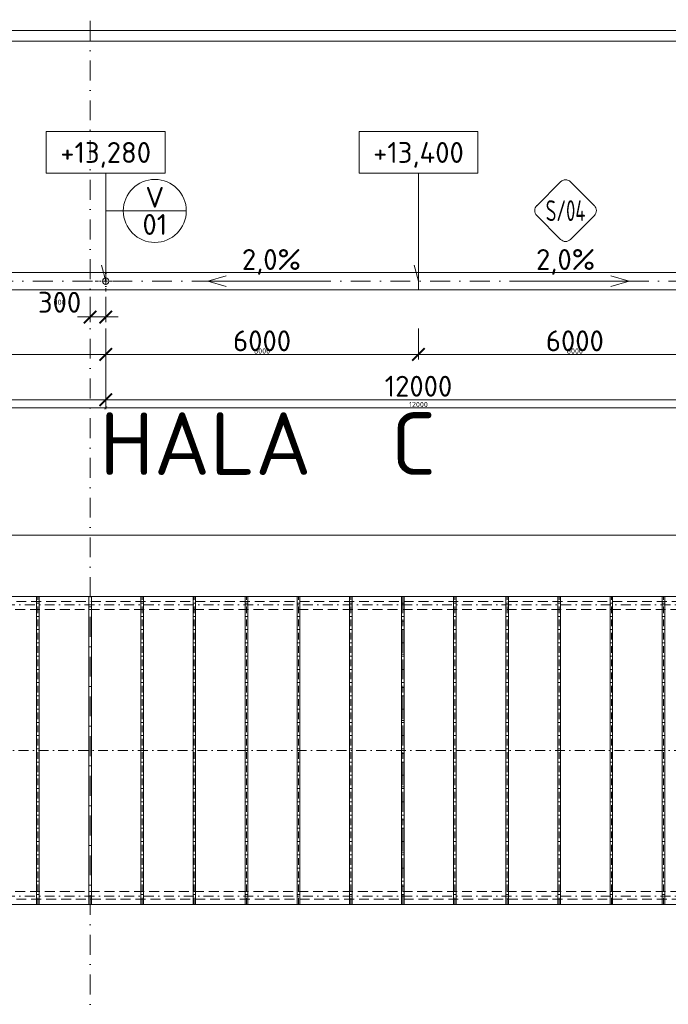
# Model space of a CAD drawing. Header units: millimetres. Extents: x -725694 to 5289369, y -1488057 to 2187451.
# Tile 222 of 256: x 113200 to 125642, y 199431 to 218314. Entities that reach past the tile are written whole.
import ezdxf
from ezdxf.enums import TextEntityAlignment as Align

# ---------------------------------------------------------------- set-up
doc = ezdxf.new("R2010")
doc.units = ezdxf.units.MM
for name, pattern in [('CENTERX2', [101.6, 63.5, -12.7, 12.7, -12.7]), ('DASHDOT', [25.4, 12.7, -6.35, 0, -6.35]), ('ČÁRKOVANÁ', [19.05, 12.7, -6.35])]:
    doc.linetypes.add(name, pattern=pattern)
doc.layers.get('Defpoints').update_dxf_attribs({"color": 8})
for name, color, linetype, lineweight in [('A99_N_kce-pohl', 1, 'Continuous', 9), ('A99_N_koty-200', 5, 'Continuous', 5), ('A99_N_koty-200 @ 200', 5, 'Continuous', 5), ('A99_N_koty-200 @ 50 (2)', 5, 'Continuous', 5), ('A99_N_koty-vysk', 160, 'Continuous', 5), ('A99_N_txt-popis-200', 240, 'Continuous', 5), ('A99_N_znaceni 200', 5, 'Continuous', 5), ('A99_S_osy', 1, 'CENTERX2', 5)]:
    doc.layers.add(name, color=color, linetype=linetype, lineweight=lineweight)
doc.styles.add('A99_kota', font='isocpeur.ttf', dxfattribs={"height": 2})
doc.styles.add('A99_popis', font='isocpeur.ttf')
doc.styles.add('ad_popis 100', font='isocpeur.ttf', dxfattribs={"height": 200})
doc.dimstyles.new('A99_kota_200 new', dxfattribs={"dimscale": 200, "dimtxt": 2, "dimasz": 1.2, "dimexe": 0.5, "dimexo": 1.5, "dimgap": 0.3, "dimtad": 1, "dimdec": 0, "dimzin": 3, "dimdsep": 46, "dimtxsty": 'A99_kota', "dimblk": 'ARCHTICK', "dimcen": 2.5, "dimazin": 2, "dimtfac": 0.75, "dimtdec": 0, "dimtmove": 2, "dimatfit": 0, "dimfxl": 0, "dimtolj": 1, "dimtzin": 0, "dimlwd": 5, "dimlwe": 5, "dimarcsym": 0})

# ---------------------------------------------------------------- blocks, each defined once
blk = doc.blocks.new('_ArchTick')
at = {"color": 0, "linetype": 'ByBlock', "const_width": 0.15}
blk.add_lwpolyline([(-0.5, -0.5), (0.5, 0.5)], dxfattribs=at)
blk = doc.blocks.new('*D4623')
at = {"layer": 'A99_N_koty-200', "color": 0, "linetype": 'Continuous', "lineweight": 5, "transparency": 16777216}
for p, q in [((5860, 218105), (5860, 218205)), ((5860, 218105), (138440, 218105)), ((138440, 218105), (138440, 218205))]:
    blk.add_line(p, q, dxfattribs=at)
at = {"layer": 'Defpoints', "color": 0, "linetype": 'Continuous', "lineweight": 0, "transparency": 16777216}
for p in [(138440, 218105), (138440, 218105), (5860, 217900)]:
    blk.add_point(p, dxfattribs=at)
at = {"layer": 'A99_N_koty-200', "color": 0, "linetype": 'Continuous', "lineweight": 5, "transparency": 16777216, "xscale": 240, "yscale": 240, "zscale": 240, "rotation": 180}
blk.add_blockref('_ArchTick', (5860, 218105), dxfattribs=at)
at = {"layer": 'A99_N_koty-200', "color": 0, "linetype": 'Continuous', "lineweight": 5, "transparency": 16777216, "xscale": 240, "yscale": 240, "zscale": 240}
blk.add_blockref('_ArchTick', (138440, 218105), dxfattribs=at)
at = {"layer": 'A99_N_koty-200', "color": 0, "linetype": 'Continuous', "transparency": 16777216, "insert": (76950, 218405), "char_height": 400, "attachment_point": 5, "style": 'A99_kota'}
blk.add_mtext('\\A1;132580', dxfattribs=at)
blk = doc.blocks.new('*D4624')
at = {"layer": 'A99_N_koty-200', "color": 0, "linetype": 'Continuous', "lineweight": 5, "transparency": 16777216}
for p, q in [((5860, 217900), (5860, 217925)), ((138440, 218030), (138440, 217875)), ((5860, 217900), (138440, 217900))]:
    blk.add_line(p, q, dxfattribs=at)
at = {"layer": 'Defpoints', "color": 0, "linetype": 'Continuous', "lineweight": 0, "transparency": 16777216}
for p in [(138440, 218105), (5860, 217900), (138440, 217900)]:
    blk.add_point(p, dxfattribs=at)
at = {"layer": 'A99_N_koty-200', "color": 0, "linetype": 'Continuous', "lineweight": 5, "transparency": 16777216, "xscale": 60, "yscale": 60, "zscale": 60, "rotation": 180}
blk.add_blockref('_ArchTick', (5860, 217900), dxfattribs=at)
at = {"layer": 'A99_N_koty-200', "color": 0, "linetype": 'Continuous', "lineweight": 5, "transparency": 16777216, "xscale": 60, "yscale": 60, "zscale": 60}
blk.add_blockref('_ArchTick', (138440, 217900), dxfattribs=at)
at = {"layer": 'A99_N_koty-200', "color": 0, "linetype": 'Continuous', "transparency": 16777216, "insert": (72150, 217965), "char_height": 100, "attachment_point": 5, "style": 'A99_kota'}
blk.add_mtext('\\A1;132580', dxfattribs=at)
blk = doc.blocks.new('*D5149')
at = {"layer": 'A99_N_koty-200', "color": 0, "linetype": 'Continuous', "lineweight": 5, "transparency": 16777216}
for p, q in [((114550, 213000), (114550, 212512.5)), ((114850, 213000), (114850, 212512.5)), ((114550, 212612.5), (114310, 212612.5)), ((114550, 212612.5), (114850, 212612.5)), ((114850, 212612.5), (115090, 212612.5))]:
    blk.add_line(p, q, dxfattribs=at)
at = {"layer": 'Defpoints', "color": 0, "linetype": 'Continuous', "lineweight": 0, "transparency": 16777216}
for p in [(114550, 213300), (114850, 213300), (114850, 212612.5)]:
    blk.add_point(p, dxfattribs=at)
at = {"layer": 'A99_N_koty-200', "color": 0, "linetype": 'Continuous', "lineweight": 5, "transparency": 16777216, "xscale": 240, "yscale": 240, "zscale": 240}
blk.add_blockref('_ArchTick', (114550, 212612.5), dxfattribs=at)
at = {"layer": 'A99_N_koty-200', "color": 0, "linetype": 'Continuous', "lineweight": 5, "transparency": 16777216, "xscale": 240, "yscale": 240, "zscale": 240, "rotation": 180}
blk.add_blockref('_ArchTick', (114850, 212612.5), dxfattribs=at)
at = {"layer": 'A99_N_koty-200', "color": 0, "linetype": 'Continuous', "transparency": 16777216, "insert": (113965, 212895), "char_height": 400, "attachment_point": 5, "style": 'A99_kota'}
blk.add_mtext('\\A1;300', dxfattribs=at)
blk = doc.blocks.new('*D5150')
at = {"layer": 'A99_N_koty-200', "color": 0, "linetype": 'Continuous', "lineweight": 5, "transparency": 16777216}
for p, q in [((114550, 212812.5), (114550, 212587.5)), ((114850, 212812.5), (114850, 212587.5)), ((114550, 212612.5), (114490, 212612.5)), ((114550, 212612.5), (114850, 212612.5)), ((114850, 212612.5), (114910, 212612.5))]:
    blk.add_line(p, q, dxfattribs=at)
at = {"layer": 'Defpoints', "color": 0, "linetype": 'Continuous', "lineweight": 0, "transparency": 16777216}
for p in [(114550, 213300), (114850, 213300), (114850, 212612.5)]:
    blk.add_point(p, dxfattribs=at)
at = {"layer": 'A99_N_koty-200', "color": 0, "linetype": 'Continuous', "lineweight": 5, "transparency": 16777216, "xscale": 60, "yscale": 60, "zscale": 60}
blk.add_blockref('_ArchTick', (114550, 212612.5), dxfattribs=at)
at = {"layer": 'A99_N_koty-200', "color": 0, "linetype": 'Continuous', "lineweight": 5, "transparency": 16777216, "xscale": 60, "yscale": 60, "zscale": 60, "rotation": 180}
blk.add_blockref('_ArchTick', (114850, 212612.5), dxfattribs=at)
at = {"layer": 'A99_N_koty-200', "color": 0, "linetype": 'Continuous', "transparency": 16777216, "insert": (113965, 212895), "char_height": 100, "attachment_point": 5, "style": 'A99_kota'}
blk.add_mtext('\\A1;300', dxfattribs=at)
blk = doc.blocks.new('*D5155')
at = {"layer": 'A99_N_koty-200', "color": 0, "linetype": 'Continuous', "lineweight": 5, "transparency": 16777216}
for p, q in [((102850, 211825), (102850, 210925)), ((114850, 211825), (114850, 210925)), ((102850, 211025), (114850, 211025))]:
    blk.add_line(p, q, dxfattribs=at)
at = {"layer": 'Defpoints', "color": 0, "linetype": 'Continuous', "lineweight": 0, "transparency": 16777216}
for p in [(102850, 213300), (114850, 213300), (114850, 211025)]:
    blk.add_point(p, dxfattribs=at)
at = {"layer": 'A99_N_koty-200', "color": 0, "linetype": 'Continuous', "lineweight": 5, "transparency": 16777216, "xscale": 240, "yscale": 240, "zscale": 240, "rotation": 180}
blk.add_blockref('_ArchTick', (102850, 211025), dxfattribs=at)
at = {"layer": 'A99_N_koty-200', "color": 0, "linetype": 'Continuous', "lineweight": 5, "transparency": 16777216, "xscale": 240, "yscale": 240, "zscale": 240}
blk.add_blockref('_ArchTick', (114850, 211025), dxfattribs=at)
at = {"layer": 'A99_N_koty-200', "color": 0, "linetype": 'Continuous', "transparency": 16777216, "insert": (108850, 211285), "char_height": 400, "attachment_point": 5, "style": 'A99_kota'}
blk.add_mtext('\\A1;12000', dxfattribs=at)
blk = doc.blocks.new('*D5156')
at = {"layer": 'A99_N_koty-200', "color": 0, "linetype": 'Continuous', "lineweight": 5, "transparency": 16777216}
for p, q in [((102850, 211070), (102850, 210845)), ((114850, 211070), (114850, 210845)), ((102850, 210870), (114850, 210870))]:
    blk.add_line(p, q, dxfattribs=at)
at = {"layer": 'Defpoints', "color": 0, "linetype": 'Continuous', "lineweight": 0, "transparency": 16777216}
for p in [(102850, 213300), (114850, 213300), (114850, 210870)]:
    blk.add_point(p, dxfattribs=at)
at = {"layer": 'A99_N_koty-200', "color": 0, "linetype": 'Continuous', "lineweight": 5, "transparency": 16777216, "xscale": 60, "yscale": 60, "zscale": 60, "rotation": 180}
blk.add_blockref('_ArchTick', (102850, 210870), dxfattribs=at)
at = {"layer": 'A99_N_koty-200', "color": 0, "linetype": 'Continuous', "lineweight": 5, "transparency": 16777216, "xscale": 60, "yscale": 60, "zscale": 60}
blk.add_blockref('_ArchTick', (114850, 210870), dxfattribs=at)
at = {"layer": 'A99_N_koty-200', "color": 0, "linetype": 'Continuous', "transparency": 16777216, "insert": (108850, 210935), "char_height": 100, "attachment_point": 5, "style": 'A99_kota'}
blk.add_mtext('\\A1;12000', dxfattribs=at)
blk = doc.blocks.new('*D5161')
at = {"layer": 'A99_N_koty-200', "color": 0, "linetype": 'Continuous', "lineweight": 5, "transparency": 16777216}
for p, q in [((108850, 212390), (108850, 211795)), ((114850, 212390), (114850, 211795)), ((114850, 211895), (108850, 211895))]:
    blk.add_line(p, q, dxfattribs=at)
at = {"layer": 'Defpoints', "color": 0, "linetype": 'Continuous', "lineweight": 0, "transparency": 16777216}
for p in [(108850, 212690), (114850, 212690), (108850, 211895)]:
    blk.add_point(p, dxfattribs=at)
at = {"layer": 'A99_N_koty-200', "color": 0, "linetype": 'Continuous', "lineweight": 5, "transparency": 16777216, "xscale": 240, "yscale": 240, "zscale": 240, "rotation": 180}
blk.add_blockref('_ArchTick', (108850, 211895), dxfattribs=at)
at = {"layer": 'A99_N_koty-200', "color": 0, "linetype": 'Continuous', "lineweight": 5, "transparency": 16777216, "xscale": 240, "yscale": 240, "zscale": 240}
blk.add_blockref('_ArchTick', (114850, 211895), dxfattribs=at)
at = {"layer": 'A99_N_koty-200', "color": 0, "linetype": 'Continuous', "transparency": 16777216, "insert": (111850, 212155), "char_height": 400, "attachment_point": 5, "style": 'A99_kota'}
blk.add_mtext('\\A1;6000', dxfattribs=at)
blk = doc.blocks.new('*D5162')
at = {"layer": 'A99_N_koty-200', "color": 0, "linetype": 'Continuous', "lineweight": 5, "transparency": 16777216}
for p, q in [((108850, 212095), (108850, 211870)), ((114850, 212095), (114850, 211870)), ((114850, 211895), (108850, 211895))]:
    blk.add_line(p, q, dxfattribs=at)
at = {"layer": 'Defpoints', "color": 0, "linetype": 'Continuous', "lineweight": 0, "transparency": 16777216}
for p in [(108850, 212690), (114850, 212690), (108850, 211895)]:
    blk.add_point(p, dxfattribs=at)
at = {"layer": 'A99_N_koty-200', "color": 0, "linetype": 'Continuous', "lineweight": 5, "transparency": 16777216, "xscale": 60, "yscale": 60, "zscale": 60, "rotation": 180}
blk.add_blockref('_ArchTick', (108850, 211895), dxfattribs=at)
at = {"layer": 'A99_N_koty-200', "color": 0, "linetype": 'Continuous', "lineweight": 5, "transparency": 16777216, "xscale": 60, "yscale": 60, "zscale": 60}
blk.add_blockref('_ArchTick', (114850, 211895), dxfattribs=at)
at = {"layer": 'A99_N_koty-200', "color": 0, "linetype": 'Continuous', "transparency": 16777216, "insert": (111850, 211960), "char_height": 100, "attachment_point": 5, "style": 'A99_kota'}
blk.add_mtext('\\A1;6000', dxfattribs=at)
blk = doc.blocks.new('*U66')
at = {"color": 0, "linetype": 'ByBlock'}
for p, q in [((5.7, -4), (5.7, -14.35)), ((5.7, -14.35), (5.286, -12.805))]:
    blk.add_line(p, q, dxfattribs=at)
blk.add_lwpolyline([(0, -4), (11.4, -4), (11.4, 0), (0, 0)], close=True, dxfattribs=at)
at = {"color": 0, "linetype": 'ByBlock', "style": 'A99_kota'}
for tag, p in [('VYSKA', (5.7, -2.241)), ('VYSKA_POPIS1', (5.7, -6.041)), ('VYSKA_POPIS2', (5.9, -9.541)), ('VYSKA_POPIS3', (5.9, -13.041))]:
    blk.add_attdef(tag, text='', height=2, dxfattribs=at).set_placement(p, align=Align.MIDDLE)
blk = doc.blocks.new('*D5209')
at = {"layer": 'A99_N_koty-200', "color": 0, "linetype": 'Continuous', "lineweight": 5, "transparency": 16777216}
for p, q in [((114850, 211825), (114850, 210925)), ((126850, 211825), (126850, 210925)), ((114850, 211025), (126850, 211025))]:
    blk.add_line(p, q, dxfattribs=at)
at = {"layer": 'Defpoints', "color": 0, "linetype": 'Continuous', "lineweight": 0, "transparency": 16777216}
for p in [(114850, 213300), (126850, 213300), (126850, 211025)]:
    blk.add_point(p, dxfattribs=at)
at = {"layer": 'A99_N_koty-200', "color": 0, "linetype": 'Continuous', "lineweight": 5, "transparency": 16777216, "xscale": 240, "yscale": 240, "zscale": 240, "rotation": 180}
blk.add_blockref('_ArchTick', (114850, 211025), dxfattribs=at)
at = {"layer": 'A99_N_koty-200', "color": 0, "linetype": 'Continuous', "lineweight": 5, "transparency": 16777216, "xscale": 240, "yscale": 240, "zscale": 240}
blk.add_blockref('_ArchTick', (126850, 211025), dxfattribs=at)
at = {"layer": 'A99_N_koty-200', "color": 0, "linetype": 'Continuous', "transparency": 16777216, "insert": (120850, 211285), "char_height": 400, "attachment_point": 5, "style": 'A99_kota'}
blk.add_mtext('\\A1;12000', dxfattribs=at)
blk = doc.blocks.new('*D5210')
at = {"layer": 'A99_N_koty-200', "color": 0, "linetype": 'Continuous', "lineweight": 5, "transparency": 16777216}
for p, q in [((114850, 211070), (114850, 210845)), ((126850, 211070), (126850, 210845)), ((114850, 210870), (126850, 210870))]:
    blk.add_line(p, q, dxfattribs=at)
at = {"layer": 'Defpoints', "color": 0, "linetype": 'Continuous', "lineweight": 0, "transparency": 16777216}
for p in [(114850, 213300), (126850, 213300), (126850, 210870)]:
    blk.add_point(p, dxfattribs=at)
at = {"layer": 'A99_N_koty-200', "color": 0, "linetype": 'Continuous', "lineweight": 5, "transparency": 16777216, "xscale": 60, "yscale": 60, "zscale": 60, "rotation": 180}
blk.add_blockref('_ArchTick', (114850, 210870), dxfattribs=at)
at = {"layer": 'A99_N_koty-200', "color": 0, "linetype": 'Continuous', "lineweight": 5, "transparency": 16777216, "xscale": 60, "yscale": 60, "zscale": 60}
blk.add_blockref('_ArchTick', (126850, 210870), dxfattribs=at)
at = {"layer": 'A99_N_koty-200', "color": 0, "linetype": 'Continuous', "transparency": 16777216, "insert": (120850, 210935), "char_height": 100, "attachment_point": 5, "style": 'A99_kota'}
blk.add_mtext('\\A1;12000', dxfattribs=at)
blk = doc.blocks.new('*D5212')
at = {"layer": 'A99_N_koty-200', "color": 0, "linetype": 'Continuous', "lineweight": 5, "transparency": 16777216}
for p, q in [((114850, 212390), (114850, 211795)), ((120850, 212390), (120850, 211795)), ((114850, 211895), (120850, 211895))]:
    blk.add_line(p, q, dxfattribs=at)
at = {"layer": 'Defpoints', "color": 0, "linetype": 'Continuous', "lineweight": 0, "transparency": 16777216}
for p in [(114850, 212690), (120850, 212690), (120850, 211895)]:
    blk.add_point(p, dxfattribs=at)
at = {"layer": 'A99_N_koty-200', "color": 0, "linetype": 'Continuous', "lineweight": 5, "transparency": 16777216, "xscale": 240, "yscale": 240, "zscale": 240, "rotation": 180}
blk.add_blockref('_ArchTick', (114850, 211895), dxfattribs=at)
at = {"layer": 'A99_N_koty-200', "color": 0, "linetype": 'Continuous', "lineweight": 5, "transparency": 16777216, "xscale": 240, "yscale": 240, "zscale": 240}
blk.add_blockref('_ArchTick', (120850, 211895), dxfattribs=at)
at = {"layer": 'A99_N_koty-200', "color": 0, "linetype": 'Continuous', "transparency": 16777216, "insert": (117850, 212155), "char_height": 400, "attachment_point": 5, "style": 'A99_kota'}
blk.add_mtext('\\A1;6000', dxfattribs=at)
blk = doc.blocks.new('*D5213')
at = {"layer": 'A99_N_koty-200', "color": 0, "linetype": 'Continuous', "lineweight": 5, "transparency": 16777216}
for p, q in [((114850, 212095), (114850, 211870)), ((120850, 212095), (120850, 211870)), ((114850, 211895), (120850, 211895))]:
    blk.add_line(p, q, dxfattribs=at)
at = {"layer": 'Defpoints', "color": 0, "linetype": 'Continuous', "lineweight": 0, "transparency": 16777216}
for p in [(114850, 212690), (120850, 212690), (120850, 211895)]:
    blk.add_point(p, dxfattribs=at)
at = {"layer": 'A99_N_koty-200', "color": 0, "linetype": 'Continuous', "lineweight": 5, "transparency": 16777216, "xscale": 60, "yscale": 60, "zscale": 60, "rotation": 180}
blk.add_blockref('_ArchTick', (114850, 211895), dxfattribs=at)
at = {"layer": 'A99_N_koty-200', "color": 0, "linetype": 'Continuous', "lineweight": 5, "transparency": 16777216, "xscale": 60, "yscale": 60, "zscale": 60}
blk.add_blockref('_ArchTick', (120850, 211895), dxfattribs=at)
at = {"layer": 'A99_N_koty-200', "color": 0, "linetype": 'Continuous', "transparency": 16777216, "insert": (117850, 211960), "char_height": 100, "attachment_point": 5, "style": 'A99_kota'}
blk.add_mtext('\\A1;6000', dxfattribs=at)
blk = doc.blocks.new('*D5215')
at = {"layer": 'A99_N_koty-200', "color": 0, "linetype": 'Continuous', "lineweight": 5, "transparency": 16777216}
for p, q in [((120850, 212390), (120850, 211795)), ((126850, 212390), (126850, 211795)), ((126850, 211895), (120850, 211895))]:
    blk.add_line(p, q, dxfattribs=at)
at = {"layer": 'Defpoints', "color": 0, "linetype": 'Continuous', "lineweight": 0, "transparency": 16777216}
for p in [(120850, 212690), (126850, 212690), (120850, 211895)]:
    blk.add_point(p, dxfattribs=at)
at = {"layer": 'A99_N_koty-200', "color": 0, "linetype": 'Continuous', "lineweight": 5, "transparency": 16777216, "xscale": 240, "yscale": 240, "zscale": 240, "rotation": 180}
blk.add_blockref('_ArchTick', (120850, 211895), dxfattribs=at)
at = {"layer": 'A99_N_koty-200', "color": 0, "linetype": 'Continuous', "lineweight": 5, "transparency": 16777216, "xscale": 240, "yscale": 240, "zscale": 240}
blk.add_blockref('_ArchTick', (126850, 211895), dxfattribs=at)
at = {"layer": 'A99_N_koty-200', "color": 0, "linetype": 'Continuous', "transparency": 16777216, "insert": (123850, 212155), "char_height": 400, "attachment_point": 5, "style": 'A99_kota'}
blk.add_mtext('\\A1;6000', dxfattribs=at)
blk = doc.blocks.new('*D5216')
at = {"layer": 'A99_N_koty-200', "color": 0, "linetype": 'Continuous', "lineweight": 5, "transparency": 16777216}
for p, q in [((120850, 212095), (120850, 211870)), ((126850, 212095), (126850, 211870)), ((126850, 211895), (120850, 211895))]:
    blk.add_line(p, q, dxfattribs=at)
at = {"layer": 'Defpoints', "color": 0, "linetype": 'Continuous', "lineweight": 0, "transparency": 16777216}
for p in [(120850, 212690), (126850, 212690), (120850, 211895)]:
    blk.add_point(p, dxfattribs=at)
at = {"layer": 'A99_N_koty-200', "color": 0, "linetype": 'Continuous', "lineweight": 5, "transparency": 16777216, "xscale": 60, "yscale": 60, "zscale": 60, "rotation": 180}
blk.add_blockref('_ArchTick', (120850, 211895), dxfattribs=at)
at = {"layer": 'A99_N_koty-200', "color": 0, "linetype": 'Continuous', "lineweight": 5, "transparency": 16777216, "xscale": 60, "yscale": 60, "zscale": 60}
blk.add_blockref('_ArchTick', (126850, 211895), dxfattribs=at)
at = {"layer": 'A99_N_koty-200', "color": 0, "linetype": 'Continuous', "transparency": 16777216, "insert": (123850, 211960), "char_height": 100, "attachment_point": 5, "style": 'A99_kota'}
blk.add_mtext('\\A1;6000', dxfattribs=at)
blk = doc.blocks.new('*U20')
at = {"color": 0, "linetype": 'ByBlock'}
blk.add_line((-3.02, 0), (3.02, 0), dxfattribs=at)
blk.add_circle((0, 0), 3.02, dxfattribs=at)
at = {"color": 0, "linetype": 'ByBlock', "style": 'A99_popis'}
for tag, p in [('KATEGORIE', (0, 1.31)), ('PRVEK', (0, -1.298))]:
    blk.add_attdef(tag, text='', height=2, dxfattribs=at).set_placement(p, align=Align.MIDDLE_CENTER)
blk = doc.blocks.new('*U100')
at = {"color": 0}
for p, q in [((-0.72, 4.14), (-4.15, 0.71)), ((4.14, 0.71), (0.71, 4.14)), ((-4.15, -0.72), (-0.72, -4.15)), ((0.71, -4.15), (4.14, -0.72))]:
    blk.add_line(p, q, dxfattribs=at)
for centre, start, end in [((0, 3.42), 45, 135), ((-3.43, 0), 135, 225), ((3.42, 0), 315, 45), ((0, -3.43), 225, 315)]:
    blk.add_arc(centre, 1.01, start, end, dxfattribs=at)
at = {"color": 0, "linetype": 'ByBlock', "style": 'A99_popis', "width": 0.953108}
blk.add_attdef('SKLADBA', text='', height=3, rotation=0.0103, dxfattribs=at).set_placement((-2.86, -1.51), (2.86, -1.5), align=Align.FIT)
blk = doc.blocks.new('*D5833')
at = {"layer": 'A99_N_koty-200', "color": 0, "linetype": 'Continuous', "lineweight": 5, "transparency": 16777216}
for p, q in [((78550, 207630), (78550, 208530)), ((144590, 207630), (144590, 208530)), ((144590, 208430), (78550, 208430))]:
    blk.add_line(p, q, dxfattribs=at)
at = {"layer": 'Defpoints', "color": 0, "linetype": 'Continuous', "lineweight": 0, "transparency": 16777216}
for p in [(78550, 208430), (78550, 207255), (144590, 207255)]:
    blk.add_point(p, dxfattribs=at)
at = {"layer": 'A99_N_koty-200', "color": 0, "linetype": 'Continuous', "lineweight": 5, "transparency": 16777216, "xscale": 240, "yscale": 240, "zscale": 240, "rotation": 180}
blk.add_blockref('_ArchTick', (78550, 208430), dxfattribs=at)
at = {"layer": 'A99_N_koty-200', "color": 0, "linetype": 'Continuous', "lineweight": 5, "transparency": 16777216, "xscale": 240, "yscale": 240, "zscale": 240}
blk.add_blockref('_ArchTick', (144590, 208430), dxfattribs=at)
at = {"layer": 'A99_N_koty-200', "color": 0, "linetype": 'Continuous', "transparency": 16777216, "insert": (111570, 208690), "char_height": 400, "attachment_point": 5, "style": 'A99_kota'}
blk.add_mtext('\\A1;66040', dxfattribs=at)
blk = doc.blocks.new('*D5834')
at = {"layer": 'A99_N_koty-200', "color": 0, "linetype": 'Continuous', "lineweight": 5, "transparency": 16777216}
for p, q in [((78550, 208230), (78550, 208455)), ((144590, 208430), (78550, 208430)), ((144590, 208230), (144590, 208455))]:
    blk.add_line(p, q, dxfattribs=at)
at = {"layer": 'Defpoints', "color": 0, "linetype": 'Continuous', "lineweight": 0, "transparency": 16777216}
for p in [(78550, 208430), (78550, 207255), (144590, 207255)]:
    blk.add_point(p, dxfattribs=at)
at = {"layer": 'A99_N_koty-200', "color": 0, "linetype": 'Continuous', "lineweight": 5, "transparency": 16777216, "xscale": 60, "yscale": 60, "zscale": 60, "rotation": 180}
blk.add_blockref('_ArchTick', (78550, 208430), dxfattribs=at)
at = {"layer": 'A99_N_koty-200', "color": 0, "linetype": 'Continuous', "lineweight": 5, "transparency": 16777216, "xscale": 60, "yscale": 60, "zscale": 60}
blk.add_blockref('_ArchTick', (144590, 208430), dxfattribs=at)
at = {"layer": 'A99_N_koty-200', "color": 0, "linetype": 'Continuous', "transparency": 16777216, "insert": (111570, 208495), "char_height": 100, "attachment_point": 5, "style": 'A99_kota'}
blk.add_mtext('\\A1;66040', dxfattribs=at)
blk = doc.blocks.new('*U6073')
at = {"layer": 'A99_N_koty-200 @ 200', "linetype": 'Continuous'}
dim = blk.add_linear_dim(base=(138440, 218105), p1=(5860, 217900), p2=(138440, 218105), dimstyle='A99_kota_200 new', override={"dimscale": 200, "dimtix": 1, "dimtofl": 1, "dimtmove": 2, "dimatfit": 0}, dxfattribs=at)
dim.commit()
dim.dimension.update_dxf_attribs({"geometry": '*D4623', "text_midpoint": (76950, 218405), "dimtype": 128})
at = {"layer": 'A99_N_koty-200 @ 50 (2)', "linetype": 'Continuous'}
dim = blk.add_linear_dim(base=(138440, 217900), p1=(5860, 217900), p2=(138440, 218105), dimstyle='A99_kota_200 new', override={"dimscale": 50, "dimtix": 1, "dimtofl": 1, "dimtmove": 2, "dimatfit": 0}, dxfattribs=at)
dim.commit()
dim.dimension.update_dxf_attribs({"geometry": '*D4624', "text_midpoint": (72150, 217965)})
blk = doc.blocks.new('*U6214')
at = {"layer": 'A99_N_koty-200 @ 200', "linetype": 'Continuous'}
dim = blk.add_linear_dim(base=(114850, 212612.5), p1=(114550, 213300), p2=(114850, 213300), dimstyle='A99_kota_200 new', override={"dimscale": 200, "dimtix": 1, "dimtofl": 1, "dimtmove": 2, "dimatfit": 0}, dxfattribs=at)
dim.commit()
dim.dimension.update_dxf_attribs({"geometry": '*D5149', "text_midpoint": (113965, 212895), "dimtype": 128})
at = {"layer": 'A99_N_koty-200 @ 50 (2)', "linetype": 'Continuous'}
dim = blk.add_linear_dim(base=(114850, 212612.5), p1=(114550, 213300), p2=(114850, 213300), dimstyle='A99_kota_200 new', override={"dimscale": 50, "dimtix": 1, "dimtofl": 1, "dimtmove": 2, "dimatfit": 0}, dxfattribs=at)
dim.commit()
dim.dimension.update_dxf_attribs({"geometry": '*D5150', "text_midpoint": (113965, 212895), "dimtype": 128})
blk = doc.blocks.new('*U6216')
at = {"layer": 'A99_N_koty-200 @ 200', "linetype": 'Continuous'}
dim = blk.add_linear_dim(base=(114850, 211025), p1=(102850, 213300), p2=(114850, 213300), dimstyle='A99_kota_200 new', override={"dimscale": 200, "dimtix": 1, "dimtofl": 1, "dimtmove": 2, "dimatfit": 0}, dxfattribs=at)
dim.commit()
dim.dimension.update_dxf_attribs({"geometry": '*D5155', "text_midpoint": (108850, 211285)})
at = {"layer": 'A99_N_koty-200 @ 50 (2)', "linetype": 'Continuous'}
dim = blk.add_linear_dim(base=(114850, 210870), p1=(102850, 213300), p2=(114850, 213300), dimstyle='A99_kota_200 new', override={"dimscale": 50, "dimtix": 1, "dimtofl": 1, "dimtmove": 2, "dimatfit": 0}, dxfattribs=at)
dim.commit()
dim.dimension.update_dxf_attribs({"geometry": '*D5156', "text_midpoint": (108850, 210935)})
blk = doc.blocks.new('*U6218')
at = {"layer": 'A99_N_koty-200 @ 200', "linetype": 'Continuous'}
dim = blk.add_linear_dim(base=(108850, 211895), p1=(114850, 212690), p2=(108850, 212690), angle=180, dimstyle='A99_kota_200 new', override={"dimscale": 200, "dimtix": 1, "dimtofl": 1, "dimtmove": 2, "dimatfit": 0}, dxfattribs=at)
dim.commit()
dim.dimension.update_dxf_attribs({"geometry": '*D5161', "text_midpoint": (111850, 212155)})
at = {"layer": 'A99_N_koty-200 @ 50 (2)', "linetype": 'Continuous'}
dim = blk.add_linear_dim(base=(108850, 211895), p1=(114850, 212690), p2=(108850, 212690), angle=180, dimstyle='A99_kota_200 new', override={"dimscale": 50, "dimtix": 1, "dimtofl": 1, "dimtmove": 2, "dimatfit": 0}, dxfattribs=at)
dim.commit()
dim.dimension.update_dxf_attribs({"geometry": '*D5162', "text_midpoint": (111850, 211960)})
blk = doc.blocks.new('*U6234')
at = {"layer": 'A99_N_koty-200 @ 200', "linetype": 'Continuous'}
dim = blk.add_linear_dim(base=(126850, 211025), p1=(114850, 213300), p2=(126850, 213300), dimstyle='A99_kota_200 new', override={"dimscale": 200, "dimtix": 1, "dimtofl": 1, "dimtmove": 2, "dimatfit": 0}, dxfattribs=at)
dim.commit()
dim.dimension.update_dxf_attribs({"geometry": '*D5209', "text_midpoint": (120850, 211285)})
at = {"layer": 'A99_N_koty-200 @ 50 (2)', "linetype": 'Continuous'}
dim = blk.add_linear_dim(base=(126850, 210870), p1=(114850, 213300), p2=(126850, 213300), dimstyle='A99_kota_200 new', override={"dimscale": 50, "dimtix": 1, "dimtofl": 1, "dimtmove": 2, "dimatfit": 0}, dxfattribs=at)
dim.commit()
dim.dimension.update_dxf_attribs({"geometry": '*D5210', "text_midpoint": (120850, 210935)})
blk = doc.blocks.new('*U6235')
at = {"layer": 'A99_N_koty-200 @ 200', "linetype": 'Continuous'}
dim = blk.add_linear_dim(base=(120850, 211895), p1=(114850, 212690), p2=(120850, 212690), dimstyle='A99_kota_200 new', override={"dimscale": 200, "dimtix": 1, "dimtofl": 1, "dimtmove": 2, "dimatfit": 0}, dxfattribs=at)
dim.commit()
dim.dimension.update_dxf_attribs({"geometry": '*D5212', "text_midpoint": (117850, 212155)})
at = {"layer": 'A99_N_koty-200 @ 50 (2)', "linetype": 'Continuous'}
dim = blk.add_linear_dim(base=(120850, 211895), p1=(114850, 212690), p2=(120850, 212690), dimstyle='A99_kota_200 new', override={"dimscale": 50, "dimtix": 1, "dimtofl": 1, "dimtmove": 2, "dimatfit": 0}, dxfattribs=at)
dim.commit()
dim.dimension.update_dxf_attribs({"geometry": '*D5213', "text_midpoint": (117850, 211960)})
blk = doc.blocks.new('*U6236')
at = {"layer": 'A99_N_koty-200 @ 200', "linetype": 'Continuous'}
dim = blk.add_linear_dim(base=(120850, 211895), p1=(126850, 212690), p2=(120850, 212690), angle=180, dimstyle='A99_kota_200 new', override={"dimscale": 200, "dimtix": 1, "dimtofl": 1, "dimtmove": 2, "dimatfit": 0}, dxfattribs=at)
dim.commit()
dim.dimension.update_dxf_attribs({"geometry": '*D5215', "text_midpoint": (123850, 212155)})
at = {"layer": 'A99_N_koty-200 @ 50 (2)', "linetype": 'Continuous'}
dim = blk.add_linear_dim(base=(120850, 211895), p1=(126850, 212690), p2=(120850, 212690), angle=180, dimstyle='A99_kota_200 new', override={"dimscale": 50, "dimtix": 1, "dimtofl": 1, "dimtmove": 2, "dimatfit": 0}, dxfattribs=at)
dim.commit()
dim.dimension.update_dxf_attribs({"geometry": '*D5216', "text_midpoint": (123850, 211960)})
blk = doc.blocks.new('*U6471')
at = {"layer": 'A99_N_koty-200 @ 200', "linetype": 'Continuous'}
dim = blk.add_linear_dim(base=(78550, 208430), p1=(144590, 207255), p2=(78550, 207255), angle=180, dimstyle='A99_kota_200 new', override={"dimscale": 200, "dimtix": 1, "dimtofl": 1, "dimtmove": 2, "dimatfit": 0}, dxfattribs=at)
dim.commit()
dim.dimension.update_dxf_attribs({"geometry": '*D5833', "text_midpoint": (111570, 208690)})
at = {"layer": 'A99_N_koty-200 @ 50 (2)', "linetype": 'Continuous'}
dim = blk.add_linear_dim(base=(78550, 208430), p1=(144590, 207255), p2=(78550, 207255), angle=180, dimstyle='A99_kota_200 new', override={"dimscale": 50, "dimtix": 1, "dimtofl": 1, "dimtmove": 2, "dimatfit": 0}, dxfattribs=at)
dim.commit()
dim.dimension.update_dxf_attribs({"geometry": '*D5834', "text_midpoint": (111570, 208495)})

msp = doc.modelspace()

# ---------------------------------------------------------------- linework, layer by layer
at = {"layer": 'A99_N_kce-pohl', "linetype": 'Continuous', "lineweight": 9}
for p, q in [((113525, 201345), (113525, 207255)), ((113575, 201345), (113575, 207255)), ((114525, 201345), (114525, 207255)), ((114575, 201345), (114575, 207255)), ((115525, 201345), (115525, 207255)), ((115575, 201345), (115575, 207255)), ((116525, 201345), (116525, 207255)), ((116575, 201345), (116575, 207255)), ((117525, 201345), (117525, 207255)), ((117575, 201345), (117575, 207255)), ((118525, 201345), (118525, 207255)), ((118575, 201345), (118575, 207255)), ((119525, 201345), (119525, 207255)), ((119575, 201345), (119575, 207255)), ((120525, 201345), (120525, 207255)), ((120575, 201345), (120575, 207255)), ((121525, 201345), (121525, 207255)), ((121575, 201345), (121575, 207255)), ((122525, 201345), (122525, 207255)), ((122575, 201345), (122575, 207255)), ((123525, 201345), (123525, 207255)), ((123575, 201345), (123575, 207255)), ((124525, 201345), (124525, 207255)), ((124575, 201345), (124575, 207255)), ((125525, 201345), (125525, 207255)), ((125575, 201345), (125575, 207255))]:
    msp.add_line(p, q, dxfattribs=at)
at = {"layer": 'A99_N_kce-pohl', "linetype": 'Continuous', "ltscale": 25}
msp.add_lwpolyline([(150690, 213135), (150690, 213465), (6000, 213465), (6000, 213135)], close=True, dxfattribs=at)
at = {"layer": 'A99_N_kce-pohl', "linetype": 'DASHDOT', "lineweight": 5, "ltscale": 5}
for points in [[(114850, 213100), (114850, 213500)], [(114650, 213300), (115050, 213300)]]:
    msp.add_lwpolyline(points, dxfattribs=at)
at = {"layer": 'A99_N_kce-pohl', "linetype": 'Continuous', "lineweight": 5}
msp.add_lwpolyline([(120850, 213135), (120850, 213465)], dxfattribs=at)
at = {"layer": 'A99_N_kce-pohl', "linetype": 'ČÁRKOVANÁ', "lineweight": 9, "ltscale": 15}
for points in [[(144760, 207155), (11790, 207155)], [(144450, 207005.3), (12100, 207005.3)], [(144450, 201594.7), (12100, 201594.7)], [(144760, 201445), (11790, 201445)]]:
    msp.add_lwpolyline(points, dxfattribs=at)
at = {"layer": 'A99_N_kce-pohl', "linetype": 'Continuous', "lineweight": 9}
msp.add_lwpolyline([(11930, 207255), (144620, 207255), (144620, 201345), (11930, 201345)], close=True, dxfattribs=at)
for points in [[(113525, 204675), (113525, 204495)], [(113575, 204675), (113575, 204495)], [(114525, 204675), (114525, 204495)], [(114575, 204675), (114575, 204495)], [(115525, 204675), (115525, 204495)], [(115575, 204675), (115575, 204495)], [(116525, 204675), (116525, 204495)], [(116575, 204675), (116575, 204495)], [(117525, 204675), (117525, 204495)], [(117575, 204675), (117575, 204495)], [(118525, 204675), (118525, 204495)], [(118575, 204675), (118575, 204495)], [(119525, 204675), (119525, 204495)], [(119575, 204675), (119575, 204495)], [(120525, 204675), (120525, 204495)], [(120575, 204675), (120575, 204495)], [(121525, 204675), (121525, 204495)], [(121575, 204675), (121575, 204495)], [(122525, 204675), (122525, 204495)], [(122575, 204675), (122575, 204495)], [(123525, 204675), (123525, 204495)], [(123575, 204675), (123575, 204495)], [(124525, 204675), (124525, 204495)], [(124575, 204675), (124575, 204495)], [(125525, 204675), (125525, 204495)], [(125575, 204675), (125575, 204495)]]:
    msp.add_lwpolyline(points, dxfattribs=at)
at = {"layer": 'A99_N_kce-pohl', "linetype": 'Continuous'}
msp.add_circle((114850, 213300), 60, dxfattribs=at)
at = {"layer": 'A99_N_koty-vysk'}
for points in [[(116810, 213300), (117160, 213400)], [(124890, 213300), (124540, 213400)], [(116810, 213300), (118810, 213300)], [(116810, 213300), (117160, 213200)], [(124890, 213300), (122890, 213300)], [(124890, 213300), (124540, 213200)]]:
    msp.add_lwpolyline(points, dxfattribs=at)
at = {"layer": 'A99_N_znaceni 200'}
msp.add_lwpolyline([(115188.5, 214646.5), (114850, 214646.5)], dxfattribs=at)
at = {"layer": 'A99_S_osy', "linetype": 'DASHDOT', "lineweight": 5, "ltscale": 10}
for p, q in [((113550, 201345), (113550, 207255)), ((115550, 201345), (115550, 207255)), ((116550, 201345), (116550, 207255)), ((117550, 201345), (117550, 207255)), ((118550, 201345), (118550, 207255)), ((119550, 201345), (119550, 207255)), ((120550, 201345), (120550, 207255)), ((121550, 201345), (121550, 207255)), ((122550, 201345), (122550, 207255)), ((123550, 201345), (123550, 207255)), ((124550, 201345), (124550, 207255)), ((125550, 201345), (125550, 207255))]:
    msp.add_line(p, q, dxfattribs=at)
at = {"layer": 'A99_S_osy', "linetype": 'DASHDOT', "lineweight": 5, "ltscale": 25}
msp.add_line((120550, 207255), (120550, 201345), dxfattribs=at)
at = {"layer": 'A99_S_osy', "linetype": 'DASHDOT', "lineweight": 5, "ltscale": 30}
for points in [[(114550, 250300), (114550, 146890)], [(179375, 213300), (4375, 213300)]]:
    msp.add_lwpolyline(points, dxfattribs=at)
at = {"layer": 'A99_S_osy', "linetype": 'DASHDOT', "lineweight": 5, "ltscale": 15}
for points in [[(144740, 207095), (11865, 207095)], [(144620, 204300), (11930, 204300)], [(144740, 201505), (11865, 201505)]]:
    msp.add_lwpolyline(points, dxfattribs=at)

# ---------------------------------------------------------------- block references
at = {"layer": 'A99_N_koty-200', "color": 3, "linetype": 'Continuous', "lineweight": 0}
for name in ['*U6073', '*U6216', '*U6214', '*U6234', '*U6218', '*U6235', '*U6236', '*U6471']:
    msp.add_blockref(name, (0, 0), dxfattribs=at)
at = {"layer": 'A99_N_koty-vysk', "xscale": 200, "yscale": 200, "zscale": 200}
for p, values in [((113710, 216170), {'VYSKA': '+13,280'}), ((119710, 216170), {'VYSKA': '+13,400'})]:
    msp.add_blockref('*U66', p, dxfattribs=at).add_auto_attribs(values)
at = {"layer": 'A99_N_znaceni 200', "xscale": 200, "yscale": 200, "zscale": 200}
msp.add_blockref('*U20', (115792.5, 214646.5), dxfattribs=at).add_auto_attribs({'KATEGORIE': 'V', 'PRVEK': '01'})
at = {"layer": 'A99_N_znaceni 200', "lineweight": 5}
ref = msp.add_blockref('*U100', (123672.5, 214652.5), dxfattribs=dict(at, xscale=133.3, yscale=133.3, zscale=133.3))
ref.add_attrib('SKLADBA', 'S/04', dxfattribs={"layer": '0', "color": 0, "linetype": 'ByBlock', "height": 400, "rotation": 0.01026, "style": 'A99_popis', "width": 0.635246}).set_placement((123290.8, 214451.8), (124053.1, 214451.9), align=Align.FIT)

# ---------------------------------------------------------------- texts
at = {"layer": 'A99_N_koty-vysk', "char_height": 400, "style": 'ad_popis 100'}
for insert, attachment_point in [((117463, 213915), 1), ((124237, 213915), 3)]:
    msp.add_mtext_dynamic_manual_height_columns('2,0%', width=673.852, gutter_width=2000, heights=[0], dxfattribs=dict(at, insert=insert, attachment_point=attachment_point))
at = {"layer": 'A99_N_txt-popis-200', "lineweight": 9, "ltscale": 5, "style": 'ad_popis 100'}
msp.add_text('HALA  C', height=1200, dxfattribs=at).set_placement((114735, 209585))

doc.saveas('drawing.dxf')
